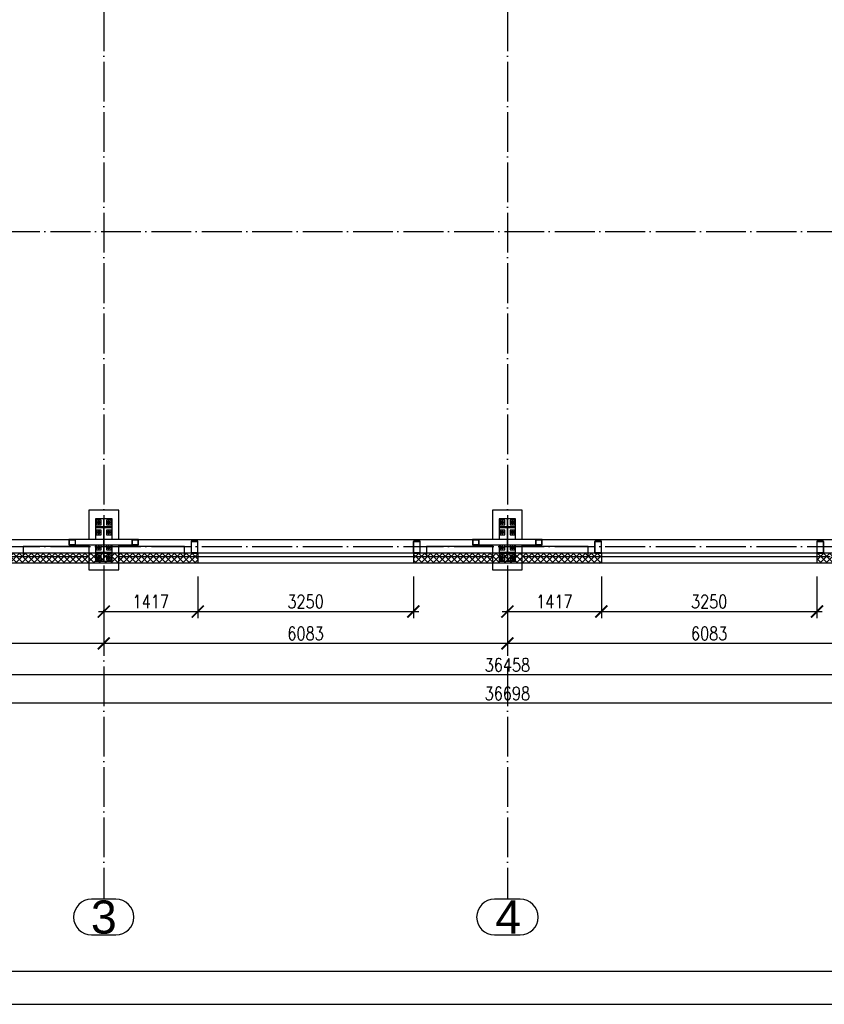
# Paper-space layout '_' of a CAD drawing. Header units: millimetres. Extents: x -85 to 607, y -65 to 286.
# Tile 3 of 10: x 154 to 275, y -11 to 138. Entities that reach past the tile are written whole.
import ezdxf

# ---------------------------------------------------------------- set-up
doc = ezdxf.new("R2010")
doc.units = ezdxf.units.MM
doc.linetypes.add('ACAD_ISO04W100', pattern=[30, 24, -3, 0, -3])
doc.layers.get('0').update_dxf_attribs({"linetype": 'CONTINUOUS'})
doc.layers.get('DEFPOINTS').update_dxf_attribs({"linetype": 'CONTINUOUS'})
doc.layers.add('0-AS', color=7, linetype='CONTINUOUS')
doc.layers.add('FRAME', color=5, linetype='CONTINUOUS')
doc.styles.add('Arial', font='arial.ttf')
doc.styles.add('DIM', font='romans.shx', dxfattribs={"width": 0.8})
doc.dimstyles.new('DIM_100', dxfattribs={"dimtxt": 2, "dimasz": 1.8, "dimexe": 1, "dimexo": 2, "dimgap": 0.5, "dimtad": 1, "dimdec": 0, "dimlfac": 100, "dimzin": 12, "dimdsep": 46, "dimtxsty": 'DIM', "dimblk1": 'ARCHTICK', "dimblk2": 'ARCHTICK', "dimsah": 1, "dimcen": 1, "dimdle": 0.8, "dimclrd": 4, "dimclre": 4, "dimclrt": 3, "dimadec": 1, "dimazin": 0, "dimtfac": 1, "dimtdec": 0, "dimtmove": 0, "dimatfit": 3, "dimldrblk": 'ARCHTICK', "dimfxl": 0, "dimtolj": 1, "dimtzin": 0, "dimarcsym": 0})

# ---------------------------------------------------------------- blocks, each defined once
blk = doc.blocks.new('*U82')
at = {"layer": 'FRAME'}
for p, q in [((-1144.36, -1.49), (-524.36, -1.49)), ((-1169.36, -6.49), (-519.36, -6.49))]:
    blk.add_line(p, q, dxfattribs=at)
blk = doc.blocks.new('_ArchTick')
at = {"color": 0, "linetype": 'ByBlock', "const_width": 0.15}
blk.add_lwpolyline([(-0.5, -0.5), (0.5, 0.5)], dxfattribs=at)
blk = doc.blocks.new('*D99')
at = {"color": 4, "lineweight": -2}
for p, q in [((180.38, 54.01), (180.38, 47.71)), ((166.22, 51.45), (166.22, 47.71)), ((165.42, 48.71), (181.18, 48.71))]:
    blk.add_line(p, q, dxfattribs=at)
at = {"layer": 'DEFPOINTS', "color": 0}
for p in [(180.38, 56.01), (166.22, 53.45), (180.38, 48.71)]:
    blk.add_point(p, dxfattribs=at)
at = {"color": 4, "lineweight": -2, "xscale": 1.8, "yscale": 1.8, "zscale": 1.8, "rotation": 180}
blk.add_blockref('_ArchTick', (166.22, 48.71), dxfattribs=at)
at = {"color": 4, "lineweight": -2, "xscale": 1.8, "yscale": 1.8, "zscale": 1.8}
blk.add_blockref('_ArchTick', (180.38, 48.71), dxfattribs=at)
at = {"color": 3, "insert": (173.3, 50.21), "char_height": 2, "attachment_point": 5, "style": 'DIM'}
blk.add_mtext('\\A1;1417', dxfattribs=at)
blk = doc.blocks.new('*D100')
at = {"color": 4, "lineweight": -2}
for p, q in [((180.38, 54.01), (180.38, 47.71)), ((212.88, 54.01), (212.88, 47.71)), ((179.58, 48.71), (213.68, 48.71))]:
    blk.add_line(p, q, dxfattribs=at)
at = {"layer": 'DEFPOINTS', "color": 0}
for p in [(180.38, 56.01), (212.88, 56.01), (212.88, 48.71)]:
    blk.add_point(p, dxfattribs=at)
at = {"color": 4, "lineweight": -2, "xscale": 1.8, "yscale": 1.8, "zscale": 1.8, "rotation": 180}
blk.add_blockref('_ArchTick', (180.38, 48.71), dxfattribs=at)
at = {"color": 4, "lineweight": -2, "xscale": 1.8, "yscale": 1.8, "zscale": 1.8}
blk.add_blockref('_ArchTick', (212.88, 48.71), dxfattribs=at)
at = {"color": 3, "insert": (196.63, 50.21), "char_height": 2, "attachment_point": 5, "style": 'DIM'}
blk.add_mtext('\\A1;3250', dxfattribs=at)
blk = doc.blocks.new('*D101')
at = {"color": 4, "lineweight": -2}
for p, q in [((241.21, 54.01), (241.21, 47.71)), ((227.05, 51.62), (227.05, 47.71)), ((226.25, 48.71), (242.01, 48.71))]:
    blk.add_line(p, q, dxfattribs=at)
at = {"layer": 'DEFPOINTS', "color": 0}
for p in [(241.21, 56.01), (227.05, 53.62), (241.21, 48.71)]:
    blk.add_point(p, dxfattribs=at)
at = {"color": 4, "lineweight": -2, "xscale": 1.8, "yscale": 1.8, "zscale": 1.8, "rotation": 180}
blk.add_blockref('_ArchTick', (227.05, 48.71), dxfattribs=at)
at = {"color": 4, "lineweight": -2, "xscale": 1.8, "yscale": 1.8, "zscale": 1.8}
blk.add_blockref('_ArchTick', (241.21, 48.71), dxfattribs=at)
at = {"color": 3, "insert": (234.13, 50.21), "char_height": 2, "attachment_point": 5, "style": 'DIM'}
blk.add_mtext('\\A1;1417', dxfattribs=at)
blk = doc.blocks.new('*D102')
at = {"color": 4, "lineweight": -2}
for p, q in [((241.21, 54.01), (241.21, 47.71)), ((273.71, 54.01), (273.71, 47.71)), ((240.41, 48.71), (274.51, 48.71))]:
    blk.add_line(p, q, dxfattribs=at)
at = {"layer": 'DEFPOINTS', "color": 0}
for p in [(241.21, 56.01), (273.71, 56.01), (273.71, 48.71)]:
    blk.add_point(p, dxfattribs=at)
at = {"color": 4, "lineweight": -2, "xscale": 1.8, "yscale": 1.8, "zscale": 1.8, "rotation": 180}
blk.add_blockref('_ArchTick', (241.21, 48.71), dxfattribs=at)
at = {"color": 4, "lineweight": -2, "xscale": 1.8, "yscale": 1.8, "zscale": 1.8}
blk.add_blockref('_ArchTick', (273.71, 48.71), dxfattribs=at)
at = {"color": 3, "insert": (257.46, 50.21), "char_height": 2, "attachment_point": 5, "style": 'DIM'}
blk.add_mtext('\\A1;3250', dxfattribs=at)
blk = doc.blocks.new('*D109')
at = {"color": 4, "lineweight": -2}
for p, q in [((227.05, 51.55), (227.05, 42.9)), ((287.88, 51.55), (287.88, 42.9)), ((288.68, 43.9), (226.25, 43.9))]:
    blk.add_line(p, q, dxfattribs=at)
at = {"layer": 'DEFPOINTS', "color": 0}
for p in [(227.05, 53.55), (287.88, 53.55), (227.05, 43.9)]:
    blk.add_point(p, dxfattribs=at)
at = {"color": 4, "lineweight": -2, "xscale": 1.8, "yscale": 1.8, "zscale": 1.8, "rotation": 180}
blk.add_blockref('_ArchTick', (227.05, 43.9), dxfattribs=at)
at = {"color": 4, "lineweight": -2, "xscale": 1.8, "yscale": 1.8, "zscale": 1.8}
blk.add_blockref('_ArchTick', (287.88, 43.9), dxfattribs=at)
at = {"color": 3, "insert": (257.46, 45.4), "char_height": 2, "attachment_point": 5, "style": 'DIM'}
blk.add_mtext('\\A1;6083', dxfattribs=at)
blk = doc.blocks.new('*D110')
at = {"color": 4, "lineweight": -2}
for p, q in [((166.22, 51.45), (166.22, 42.9)), ((227.05, 51.55), (227.05, 42.9)), ((227.85, 43.9), (165.42, 43.9))]:
    blk.add_line(p, q, dxfattribs=at)
at = {"layer": 'DEFPOINTS', "color": 0}
for p in [(227.05, 53.55), (166.22, 53.45), (166.22, 43.9)]:
    blk.add_point(p, dxfattribs=at)
at = {"color": 4, "lineweight": -2, "xscale": 1.8, "yscale": 1.8, "zscale": 1.8, "rotation": 180}
blk.add_blockref('_ArchTick', (166.22, 43.9), dxfattribs=at)
at = {"color": 4, "lineweight": -2, "xscale": 1.8, "yscale": 1.8, "zscale": 1.8}
blk.add_blockref('_ArchTick', (227.05, 43.9), dxfattribs=at)
at = {"color": 3, "insert": (196.63, 45.4), "char_height": 2, "attachment_point": 5, "style": 'DIM'}
blk.add_mtext('\\A1;6083', dxfattribs=at)
blk = doc.blocks.new('*D111')
at = {"color": 4, "lineweight": -2}
for p, q in [((105.39, 51.27), (105.39, 42.9)), ((166.22, 51.45), (166.22, 42.9)), ((167.02, 43.9), (104.59, 43.9))]:
    blk.add_line(p, q, dxfattribs=at)
at = {"layer": 'DEFPOINTS', "color": 0}
for p in [(105.39, 53.27), (166.22, 53.45), (105.39, 43.9)]:
    blk.add_point(p, dxfattribs=at)
at = {"color": 4, "lineweight": -2, "xscale": 1.8, "yscale": 1.8, "zscale": 1.8, "rotation": 180}
blk.add_blockref('_ArchTick', (105.39, 43.9), dxfattribs=at)
at = {"color": 4, "lineweight": -2, "xscale": 1.8, "yscale": 1.8, "zscale": 1.8}
blk.add_blockref('_ArchTick', (166.22, 43.9), dxfattribs=at)
at = {"color": 3, "insert": (135.8, 45.4), "char_height": 2, "attachment_point": 5, "style": 'DIM'}
blk.add_mtext('\\A1;6083', dxfattribs=at)
blk = doc.blocks.new('*D115')
at = {"color": 4, "lineweight": -2}
for p, q in [((43.56, 55.51), (43.56, 33.87)), ((410.54, 55.51), (410.54, 33.87)), ((411.34, 34.87), (42.76, 34.87))]:
    blk.add_line(p, q, dxfattribs=at)
at = {"layer": 'DEFPOINTS', "color": 0}
for p in [(43.56, 57.51), (410.54, 57.51), (43.56, 34.87)]:
    blk.add_point(p, dxfattribs=at)
at = {"color": 4, "lineweight": -2, "xscale": 1.8, "yscale": 1.8, "zscale": 1.8, "rotation": 180}
blk.add_blockref('_ArchTick', (43.56, 34.87), dxfattribs=at)
at = {"color": 4, "lineweight": -2, "xscale": 1.8, "yscale": 1.8, "zscale": 1.8}
blk.add_blockref('_ArchTick', (410.54, 34.87), dxfattribs=at)
at = {"color": 3, "insert": (227.05, 36.37), "char_height": 2, "attachment_point": 5, "style": 'DIM'}
blk.add_mtext('\\A1;36698', dxfattribs=at)
blk = doc.blocks.new('*D123')
at = {"color": 4, "lineweight": -2}
for p, q in [((409.34, 55.26), (409.34, 38.15)), ((44.76, 51.27), (44.76, 38.15)), ((410.14, 39.15), (43.96, 39.15))]:
    blk.add_line(p, q, dxfattribs=at)
at = {"layer": 'DEFPOINTS', "color": 0}
for p in [(409.34, 57.26), (44.76, 53.27), (44.76, 39.15)]:
    blk.add_point(p, dxfattribs=at)
at = {"color": 4, "lineweight": -2, "xscale": 1.8, "yscale": 1.8, "zscale": 1.8, "rotation": 180}
blk.add_blockref('_ArchTick', (44.76, 39.15), dxfattribs=at)
at = {"color": 4, "lineweight": -2, "xscale": 1.8, "yscale": 1.8, "zscale": 1.8}
blk.add_blockref('_ArchTick', (409.34, 39.15), dxfattribs=at)
at = {"color": 3, "insert": (227.05, 40.65), "char_height": 2, "attachment_point": 5, "style": 'DIM'}
blk.add_mtext('\\A1;36458', dxfattribs=at)

psp = doc.layouts.new('_')

# ---------------------------------------------------------------- hatches: boundary and pattern name
h = psp.add_hatch()
h.set_pattern_fill('ANSI37', color=4, scale=0.2)
h.set_pattern_definition([(45, (733.6242, 0), (-0.4490128, 0.4490128), []), (135, (733.6242, 0), (-0.4490128, -0.4490128), [])])
h.paths.add_polyline_path([(87.167, 56.005), (87.167, 57.505), (43.557, 57.505), (42.057, 56.005)])
h.paths.add_polyline_path([(119.552, 56.005), (119.552, 57.505), (100.767, 57.505), (100.767, 56.005)])
h.paths.add_polyline_path([(395.372, 57.505), (395.372, 56.005), (412.037, 56.005), (410.537, 57.505)])
h.paths.add_polyline_path([(334.542, 57.505), (334.542, 56.005), (362.872, 56.005), (362.872, 57.505)])
h.paths.add_polyline_path([(273.712, 57.505), (273.712, 56.005), (302.042, 56.005), (302.042, 57.505)])
h.paths.add_polyline_path([(180.382, 56.005), (180.382, 57.505), (152.052, 57.505), (152.052, 56.005)])
h.paths.add_polyline_path([(212.882, 57.505), (212.882, 56.005), (241.212, 56.005), (241.212, 57.505)])

# ---------------------------------------------------------------- linework, layer by layer
at = {"color": 4}
for p, q in [((410.537, 57.505), (43.557, 57.505, 5)), ((180.382, 57.505), (180.382, 56.005)), ((212.882, 57.505), (212.882, 56.005)), ((241.212, 57.505), (241.212, 56.005)), ((273.712, 57.505), (273.712, 56.005)), ((412.037, 56.005), (42.057, 56.005, 5))]:
    psp.add_line(p, q, dxfattribs=at)
at = {"layer": '0-AS', "color": 1, "linetype": 'ACAD_ISO04W100', "ltscale": 0.25}
for p, q in [((166.217, 253.243), (166.217, 5.332)), ((227.047, 253.243), (227.047, 5.332)), ((-1.392, 106.005), (467.821, 106.005)), ((-1.392, 58.505), (467.821, 58.505))]:
    psp.add_line(p, q, dxfattribs=at)
at = {"layer": '0-AS', "color": 3, "linetype": 'Continuous', "ltscale": 0.25}
for p, q in [((168.467, 64.005), (163.967, 64.005)), ((163.967, 64.005), (163.967, 59.555)), ((168.467, 59.555), (168.467, 64.005)), ((229.297, 64.005), (224.797, 64.005)), ((224.797, 64.005), (224.797, 59.555)), ((229.297, 59.555), (229.297, 64.005)), ((160.976, 59.505), (110.627, 59.505)), ((221.806, 59.505), (171.457, 59.505)), ((282.636, 59.505), (232.287, 59.505)), ((163.967, 58.505), (154.052, 58.505)), ((154.052, 58.505), (154.052, 57.005)), ((163.967, 58.755), (163.967, 58.505)), ((163.967, 58.505), (163.967, 57.005)), ((168.467, 58.505), (168.467, 58.755)), ((178.382, 58.505), (168.467, 58.505)), ((168.467, 57.005), (168.467, 58.505)), ((178.382, 57.005), (178.382, 58.505)), ((224.797, 58.505), (214.882, 58.505)), ((214.882, 58.505), (214.882, 57.005)), ((224.797, 58.755), (224.797, 58.505)), ((224.797, 58.505), (224.797, 57.005)), ((229.297, 58.505), (229.297, 58.755)), ((239.212, 58.505), (229.297, 58.505)), ((229.297, 57.005), (229.297, 58.505)), ((239.212, 57.005), (239.212, 58.505)), ((117.552, 57.005), (154.052, 57.005)), ((154.052, 57.005), (163.967, 57.005)), ((163.967, 57.005), (163.967, 55.005)), ((168.467, 57.005), (178.382, 57.005)), ((168.467, 55.005), (168.467, 57.005)), ((178.382, 57.005), (214.882, 57.005)), ((214.882, 57.005), (224.797, 57.005)), ((224.797, 57.005), (224.797, 55.005)), ((229.297, 57.005), (239.212, 57.005)), ((229.297, 55.005), (229.297, 57.005)), ((239.212, 57.005), (275.712, 57.005)), ((163.967, 55.005), (168.467, 55.005)), ((224.797, 55.005), (229.297, 55.005))]:
    psp.add_line(p, q, dxfattribs=at)
at = {"layer": '0-AS', "color": 30, "linetype": 'Continuous', "ltscale": 0.25}
for p, q in [((166.167, 62.705), (164.967, 62.705)), ((164.967, 62.705), (164.967, 61.505)), ((165.817, 62.505), (165.117, 62.505)), ((165.117, 62.505), (165.117, 61.805)), ((165.817, 61.805), (165.817, 62.505)), ((166.267, 62.705), (166.167, 62.705)), ((166.167, 62.705), (166.167, 61.905)), ((167.467, 62.705), (166.267, 62.705)), ((166.267, 61.905), (166.267, 62.705)), ((167.317, 62.505), (166.617, 62.505)), ((166.617, 62.505), (166.617, 61.805)), ((167.317, 61.805), (167.317, 62.505)), ((167.467, 61.505), (167.467, 62.705)), ((226.997, 62.705), (225.797, 62.705)), ((225.797, 62.705), (225.797, 61.505)), ((226.647, 62.505), (225.947, 62.505)), ((225.947, 62.505), (225.947, 61.805)), ((226.647, 61.805), (226.647, 62.505)), ((227.097, 62.705), (226.997, 62.705)), ((226.997, 62.705), (226.997, 61.905)), ((228.297, 62.705), (227.097, 62.705)), ((227.097, 61.905), (227.097, 62.705)), ((228.147, 62.505), (227.447, 62.505)), ((227.447, 62.505), (227.447, 61.805)), ((228.147, 61.805), (228.147, 62.505)), ((228.297, 61.505), (228.297, 62.705)), ((167.467, 61.505), (164.967, 61.505)), ((164.967, 61.505), (164.967, 61.385)), ((164.967, 61.385), (167.467, 61.385)), ((164.967, 61.385), (164.967, 59.555)), ((165.117, 61.805), (165.817, 61.805)), ((165.817, 61.005), (165.117, 61.005)), ((165.117, 61.005), (165.117, 60.305)), ((165.817, 60.305), (165.817, 61.005)), ((166.267, 61.905), (166.167, 61.905)), ((166.167, 61.905), (166.167, 61.505)), ((166.177, 61.385), (166.257, 61.385)), ((166.177, 61.385), (166.177, 57.625)), ((166.257, 57.625), (166.257, 61.385)), ((166.267, 61.505), (166.267, 61.905)), ((166.617, 61.805), (167.317, 61.805)), ((167.317, 61.005), (166.617, 61.005)), ((166.617, 61.005), (166.617, 60.305)), ((167.317, 60.305), (167.317, 61.005)), ((167.467, 61.385), (167.467, 61.505)), ((167.467, 59.555), (167.467, 61.385)), ((228.297, 61.505), (225.797, 61.505)), ((225.797, 61.505), (225.797, 61.385)), ((225.797, 61.385), (228.297, 61.385)), ((225.797, 61.385), (225.797, 59.555)), ((225.947, 61.805), (226.647, 61.805)), ((226.647, 61.005), (225.947, 61.005)), ((225.947, 61.005), (225.947, 60.305)), ((226.647, 60.305), (226.647, 61.005)), ((227.097, 61.905), (226.997, 61.905)), ((226.997, 61.905), (226.997, 61.505)), ((227.007, 61.385), (227.087, 61.385)), ((227.007, 61.385), (227.007, 57.625)), ((227.087, 57.625), (227.087, 61.385)), ((227.097, 61.505), (227.097, 61.905)), ((227.447, 61.805), (228.147, 61.805)), ((228.147, 61.005), (227.447, 61.005)), ((227.447, 61.005), (227.447, 60.305)), ((228.147, 60.305), (228.147, 61.005)), ((228.297, 61.385), (228.297, 61.505)), ((228.297, 59.555), (228.297, 61.385)), ((165.117, 60.305), (165.817, 60.305)), ((166.617, 60.305), (167.317, 60.305)), ((225.947, 60.305), (226.647, 60.305)), ((227.447, 60.305), (228.147, 60.305)), ((164.967, 58.755), (164.967, 57.625)), ((165.817, 58.705), (165.117, 58.705)), ((165.117, 58.705), (165.117, 58.005)), ((165.117, 58.005), (165.817, 58.005)), ((165.817, 58.005), (165.817, 58.705)), ((167.317, 58.705), (166.617, 58.705)), ((166.617, 58.705), (166.617, 58.005)), ((166.617, 58.005), (167.317, 58.005)), ((167.317, 58.005), (167.317, 58.705)), ((167.467, 57.625), (167.467, 58.755)), ((225.797, 58.755), (225.797, 57.625)), ((226.647, 58.705), (225.947, 58.705)), ((225.947, 58.705), (225.947, 58.005)), ((225.947, 58.005), (226.647, 58.005)), ((226.647, 58.005), (226.647, 58.705)), ((228.147, 58.705), (227.447, 58.705)), ((227.447, 58.705), (227.447, 58.005)), ((227.447, 58.005), (228.147, 58.005)), ((228.147, 58.005), (228.147, 58.705)), ((228.297, 57.625), (228.297, 58.755)), ((167.467, 57.625), (164.967, 57.625)), ((164.967, 57.625), (164.967, 57.505)), ((164.967, 57.505), (167.467, 57.505)), ((164.967, 57.505), (164.967, 56.305)), ((165.817, 57.205), (165.117, 57.205)), ((165.117, 57.205), (165.117, 56.505)), ((165.117, 56.505), (165.817, 56.505)), ((165.817, 56.505), (165.817, 57.205)), ((166.167, 57.505), (166.167, 57.105)), ((166.167, 57.105), (166.267, 57.105)), ((166.167, 57.105), (166.167, 56.305)), ((166.257, 57.625), (166.177, 57.625)), ((166.267, 57.105), (166.267, 57.505)), ((166.267, 56.305), (166.267, 57.105)), ((167.317, 57.205), (166.617, 57.205)), ((166.617, 57.205), (166.617, 56.505)), ((166.617, 56.505), (167.317, 56.505)), ((167.317, 56.505), (167.317, 57.205)), ((167.467, 57.505), (167.467, 57.625)), ((167.467, 56.305), (167.467, 57.505)), ((228.297, 57.625), (225.797, 57.625)), ((225.797, 57.625), (225.797, 57.505)), ((225.797, 57.505), (228.297, 57.505)), ((225.797, 57.505), (225.797, 56.305)), ((226.647, 57.205), (225.947, 57.205)), ((225.947, 57.205), (225.947, 56.505)), ((225.947, 56.505), (226.647, 56.505)), ((226.647, 56.505), (226.647, 57.205)), ((226.997, 57.505), (226.997, 57.105)), ((226.997, 57.105), (227.097, 57.105)), ((226.997, 57.105), (226.997, 56.305)), ((227.087, 57.625), (227.007, 57.625)), ((227.097, 57.105), (227.097, 57.505)), ((227.097, 56.305), (227.097, 57.105)), ((228.147, 57.205), (227.447, 57.205)), ((227.447, 57.205), (227.447, 56.505)), ((227.447, 56.505), (228.147, 56.505)), ((228.147, 56.505), (228.147, 57.205)), ((228.297, 57.505), (228.297, 57.625)), ((228.297, 56.305), (228.297, 57.505)), ((164.967, 56.305), (166.167, 56.305)), ((166.167, 56.305), (166.267, 56.305)), ((166.267, 56.305), (167.467, 56.305)), ((225.797, 56.305), (226.997, 56.305)), ((226.997, 56.305), (227.097, 56.305)), ((227.097, 56.305), (228.297, 56.305))]:
    psp.add_line(p, q, dxfattribs=at)
at = {"layer": '0-AS', "color": 7, "linetype": 'Continuous', "ltscale": 0.25}
for p, q in [((165.306, 62.248), (165.282, 62.155)), ((165.282, 62.155), (165.306, 62.063)), ((165.384, 62.298), (165.302, 62.155)), ((165.302, 62.155), (165.384, 62.013)), ((165.374, 62.316), (165.306, 62.248)), ((165.306, 62.063), (165.374, 61.995)), ((165.367, 62.155), (165.38, 62.205)), ((165.38, 62.105), (165.367, 62.155)), ((165.467, 62.34), (165.374, 62.316)), ((165.374, 61.995), (165.467, 61.97)), ((165.38, 62.205), (165.417, 62.242)), ((165.417, 62.069), (165.38, 62.105)), ((165.549, 62.298), (165.384, 62.298)), ((165.384, 62.013), (165.549, 62.013)), ((165.417, 62.242), (165.467, 62.255)), ((165.467, 62.055), (165.417, 62.069)), ((165.559, 62.316), (165.467, 62.34)), ((165.467, 62.255), (165.517, 62.242)), ((165.517, 62.069), (165.467, 62.055)), ((165.467, 61.97), (165.559, 61.995)), ((165.517, 62.242), (165.553, 62.205)), ((165.553, 62.105), (165.517, 62.069)), ((165.631, 62.155), (165.549, 62.298)), ((165.549, 62.013), (165.631, 62.155)), ((165.553, 62.205), (165.567, 62.155)), ((165.567, 62.155), (165.553, 62.105)), ((165.627, 62.248), (165.559, 62.316)), ((165.559, 61.995), (165.627, 62.063)), ((165.652, 62.155), (165.627, 62.248)), ((165.627, 62.063), (165.652, 62.155)), ((166.806, 62.248), (166.782, 62.155)), ((166.782, 62.155), (166.806, 62.063)), ((166.884, 62.298), (166.802, 62.155)), ((166.802, 62.155), (166.884, 62.013)), ((166.874, 62.316), (166.806, 62.248)), ((166.806, 62.063), (166.874, 61.995)), ((166.867, 62.155), (166.88, 62.205)), ((166.88, 62.105), (166.867, 62.155)), ((166.967, 62.34), (166.874, 62.316)), ((166.874, 61.995), (166.967, 61.97)), ((166.88, 62.205), (166.917, 62.242)), ((166.917, 62.069), (166.88, 62.105)), ((167.049, 62.298), (166.884, 62.298)), ((166.884, 62.013), (167.049, 62.013)), ((166.917, 62.242), (166.967, 62.255)), ((166.967, 62.055), (166.917, 62.069)), ((167.059, 62.316), (166.967, 62.34)), ((166.967, 62.255), (167.017, 62.242)), ((167.017, 62.069), (166.967, 62.055)), ((166.967, 61.97), (167.059, 61.995)), ((167.017, 62.242), (167.053, 62.205)), ((167.053, 62.105), (167.017, 62.069)), ((167.131, 62.155), (167.049, 62.298)), ((167.049, 62.013), (167.131, 62.155)), ((167.053, 62.205), (167.067, 62.155)), ((167.067, 62.155), (167.053, 62.105)), ((167.127, 62.248), (167.059, 62.316)), ((167.059, 61.995), (167.127, 62.063)), ((167.152, 62.155), (167.127, 62.248)), ((167.127, 62.063), (167.152, 62.155)), ((226.136, 62.248), (226.112, 62.155)), ((226.112, 62.155), (226.136, 62.063)), ((226.214, 62.298), (226.132, 62.155)), ((226.132, 62.155), (226.214, 62.013)), ((226.204, 62.316), (226.136, 62.248)), ((226.136, 62.063), (226.204, 61.995)), ((226.197, 62.155), (226.21, 62.205)), ((226.21, 62.105), (226.197, 62.155)), ((226.297, 62.34), (226.204, 62.316)), ((226.204, 61.995), (226.297, 61.97)), ((226.21, 62.205), (226.247, 62.242)), ((226.247, 62.069), (226.21, 62.105)), ((226.379, 62.298), (226.214, 62.298)), ((226.214, 62.013), (226.379, 62.013)), ((226.247, 62.242), (226.297, 62.255)), ((226.297, 62.055), (226.247, 62.069)), ((226.389, 62.316), (226.297, 62.34)), ((226.297, 62.255), (226.347, 62.242)), ((226.347, 62.069), (226.297, 62.055)), ((226.297, 61.97), (226.389, 61.995)), ((226.347, 62.242), (226.383, 62.205)), ((226.383, 62.105), (226.347, 62.069)), ((226.461, 62.155), (226.379, 62.298)), ((226.379, 62.013), (226.461, 62.155)), ((226.383, 62.205), (226.397, 62.155)), ((226.397, 62.155), (226.383, 62.105)), ((226.457, 62.248), (226.389, 62.316)), ((226.389, 61.995), (226.457, 62.063)), ((226.482, 62.155), (226.457, 62.248)), ((226.457, 62.063), (226.482, 62.155)), ((227.636, 62.248), (227.612, 62.155)), ((227.612, 62.155), (227.636, 62.063)), ((227.714, 62.298), (227.632, 62.155)), ((227.632, 62.155), (227.714, 62.013)), ((227.704, 62.316), (227.636, 62.248)), ((227.636, 62.063), (227.704, 61.995)), ((227.697, 62.155), (227.71, 62.205)), ((227.71, 62.105), (227.697, 62.155)), ((227.797, 62.34), (227.704, 62.316)), ((227.704, 61.995), (227.797, 61.97)), ((227.71, 62.205), (227.747, 62.242)), ((227.747, 62.069), (227.71, 62.105)), ((227.879, 62.298), (227.714, 62.298)), ((227.714, 62.013), (227.879, 62.013)), ((227.747, 62.242), (227.797, 62.255)), ((227.797, 62.055), (227.747, 62.069)), ((227.889, 62.316), (227.797, 62.34)), ((227.797, 62.255), (227.847, 62.242)), ((227.847, 62.069), (227.797, 62.055)), ((227.797, 61.97), (227.889, 61.995)), ((227.847, 62.242), (227.883, 62.205)), ((227.883, 62.105), (227.847, 62.069)), ((227.961, 62.155), (227.879, 62.298)), ((227.879, 62.013), (227.961, 62.155)), ((227.883, 62.205), (227.897, 62.155)), ((227.897, 62.155), (227.883, 62.105)), ((227.957, 62.248), (227.889, 62.316)), ((227.889, 61.995), (227.957, 62.063)), ((227.982, 62.155), (227.957, 62.248)), ((227.957, 62.063), (227.982, 62.155)), ((165.306, 60.748), (165.282, 60.655)), ((165.282, 60.655), (165.306, 60.563)), ((165.384, 60.798), (165.302, 60.655)), ((165.302, 60.655), (165.384, 60.513)), ((165.374, 60.816), (165.306, 60.748)), ((165.306, 60.563), (165.374, 60.495)), ((165.367, 60.655), (165.38, 60.705)), ((165.38, 60.605), (165.367, 60.655)), ((165.467, 60.84), (165.374, 60.816)), ((165.374, 60.495), (165.467, 60.47)), ((165.38, 60.705), (165.417, 60.742)), ((165.417, 60.569), (165.38, 60.605)), ((165.549, 60.798), (165.384, 60.798)), ((165.384, 60.513), (165.549, 60.513)), ((165.417, 60.742), (165.467, 60.755)), ((165.467, 60.555), (165.417, 60.569)), ((165.559, 60.816), (165.467, 60.84)), ((165.467, 60.755), (165.517, 60.742)), ((165.517, 60.569), (165.467, 60.555)), ((165.467, 60.47), (165.559, 60.495)), ((165.517, 60.742), (165.553, 60.705)), ((165.553, 60.605), (165.517, 60.569)), ((165.631, 60.655), (165.549, 60.798)), ((165.549, 60.513), (165.631, 60.655)), ((165.553, 60.705), (165.567, 60.655)), ((165.567, 60.655), (165.553, 60.605)), ((165.627, 60.748), (165.559, 60.816)), ((165.559, 60.495), (165.627, 60.563)), ((165.652, 60.655), (165.627, 60.748)), ((165.627, 60.563), (165.652, 60.655)), ((166.806, 60.748), (166.782, 60.655)), ((166.782, 60.655), (166.806, 60.563)), ((166.884, 60.798), (166.802, 60.655)), ((166.802, 60.655), (166.884, 60.513)), ((166.874, 60.816), (166.806, 60.748)), ((166.806, 60.563), (166.874, 60.495)), ((166.867, 60.655), (166.88, 60.705)), ((166.88, 60.605), (166.867, 60.655)), ((166.967, 60.84), (166.874, 60.816)), ((166.874, 60.495), (166.967, 60.47)), ((166.88, 60.705), (166.917, 60.742)), ((166.917, 60.569), (166.88, 60.605)), ((167.049, 60.798), (166.884, 60.798)), ((166.884, 60.513), (167.049, 60.513)), ((166.917, 60.742), (166.967, 60.755)), ((166.967, 60.555), (166.917, 60.569)), ((167.059, 60.816), (166.967, 60.84)), ((166.967, 60.755), (167.017, 60.742)), ((167.017, 60.569), (166.967, 60.555)), ((166.967, 60.47), (167.059, 60.495)), ((167.017, 60.742), (167.053, 60.705)), ((167.053, 60.605), (167.017, 60.569)), ((167.131, 60.655), (167.049, 60.798)), ((167.049, 60.513), (167.131, 60.655)), ((167.053, 60.705), (167.067, 60.655)), ((167.067, 60.655), (167.053, 60.605)), ((167.127, 60.748), (167.059, 60.816)), ((167.059, 60.495), (167.127, 60.563)), ((167.152, 60.655), (167.127, 60.748)), ((167.127, 60.563), (167.152, 60.655)), ((226.136, 60.748), (226.112, 60.655)), ((226.112, 60.655), (226.136, 60.563)), ((226.214, 60.798), (226.132, 60.655)), ((226.132, 60.655), (226.214, 60.513)), ((226.204, 60.816), (226.136, 60.748)), ((226.136, 60.563), (226.204, 60.495)), ((226.197, 60.655), (226.21, 60.705)), ((226.21, 60.605), (226.197, 60.655)), ((226.297, 60.84), (226.204, 60.816)), ((226.204, 60.495), (226.297, 60.47)), ((226.21, 60.705), (226.247, 60.742)), ((226.247, 60.569), (226.21, 60.605)), ((226.379, 60.798), (226.214, 60.798)), ((226.214, 60.513), (226.379, 60.513)), ((226.247, 60.742), (226.297, 60.755)), ((226.297, 60.555), (226.247, 60.569)), ((226.389, 60.816), (226.297, 60.84)), ((226.297, 60.755), (226.347, 60.742)), ((226.347, 60.569), (226.297, 60.555)), ((226.297, 60.47), (226.389, 60.495)), ((226.347, 60.742), (226.383, 60.705)), ((226.383, 60.605), (226.347, 60.569)), ((226.461, 60.655), (226.379, 60.798)), ((226.379, 60.513), (226.461, 60.655)), ((226.383, 60.705), (226.397, 60.655)), ((226.397, 60.655), (226.383, 60.605)), ((226.457, 60.748), (226.389, 60.816)), ((226.389, 60.495), (226.457, 60.563)), ((226.482, 60.655), (226.457, 60.748)), ((226.457, 60.563), (226.482, 60.655)), ((227.636, 60.748), (227.612, 60.655)), ((227.612, 60.655), (227.636, 60.563)), ((227.714, 60.798), (227.632, 60.655)), ((227.632, 60.655), (227.714, 60.513)), ((227.704, 60.816), (227.636, 60.748)), ((227.636, 60.563), (227.704, 60.495)), ((227.697, 60.655), (227.71, 60.705)), ((227.71, 60.605), (227.697, 60.655)), ((227.797, 60.84), (227.704, 60.816)), ((227.704, 60.495), (227.797, 60.47)), ((227.71, 60.705), (227.747, 60.742)), ((227.747, 60.569), (227.71, 60.605)), ((227.879, 60.798), (227.714, 60.798)), ((227.714, 60.513), (227.879, 60.513)), ((227.747, 60.742), (227.797, 60.755)), ((227.797, 60.555), (227.747, 60.569)), ((227.889, 60.816), (227.797, 60.84)), ((227.797, 60.755), (227.847, 60.742)), ((227.847, 60.569), (227.797, 60.555)), ((227.797, 60.47), (227.889, 60.495)), ((227.847, 60.742), (227.883, 60.705)), ((227.883, 60.605), (227.847, 60.569)), ((227.961, 60.655), (227.879, 60.798)), ((227.879, 60.513), (227.961, 60.655)), ((227.883, 60.705), (227.897, 60.655)), ((227.897, 60.655), (227.883, 60.605)), ((227.957, 60.748), (227.889, 60.816)), ((227.889, 60.495), (227.957, 60.563)), ((227.982, 60.655), (227.957, 60.748)), ((227.957, 60.563), (227.982, 60.655)), ((165.306, 58.448), (165.282, 58.355)), ((165.282, 58.355), (165.306, 58.263)), ((165.384, 58.498), (165.302, 58.355)), ((165.302, 58.355), (165.384, 58.213)), ((165.374, 58.516), (165.306, 58.448)), ((165.306, 58.263), (165.374, 58.195)), ((165.367, 58.355), (165.38, 58.405)), ((165.38, 58.305), (165.367, 58.355)), ((165.467, 58.54), (165.374, 58.516)), ((165.374, 58.195), (165.467, 58.17)), ((165.38, 58.405), (165.417, 58.442)), ((165.417, 58.269), (165.38, 58.305)), ((165.549, 58.498), (165.384, 58.498)), ((165.384, 58.213), (165.549, 58.213)), ((165.417, 58.442), (165.467, 58.455)), ((165.467, 58.255), (165.417, 58.269)), ((165.559, 58.516), (165.467, 58.54)), ((165.467, 58.455), (165.517, 58.442)), ((165.517, 58.269), (165.467, 58.255)), ((165.467, 58.17), (165.559, 58.195)), ((165.517, 58.442), (165.553, 58.405)), ((165.553, 58.305), (165.517, 58.269)), ((165.631, 58.355), (165.549, 58.498)), ((165.549, 58.213), (165.631, 58.355)), ((165.553, 58.405), (165.567, 58.355)), ((165.567, 58.355), (165.553, 58.305)), ((165.627, 58.448), (165.559, 58.516)), ((165.559, 58.195), (165.627, 58.263)), ((165.652, 58.355), (165.627, 58.448)), ((165.627, 58.263), (165.652, 58.355)), ((166.806, 58.448), (166.782, 58.355)), ((166.782, 58.355), (166.806, 58.263)), ((166.884, 58.498), (166.802, 58.355)), ((166.802, 58.355), (166.884, 58.213)), ((166.874, 58.516), (166.806, 58.448)), ((166.806, 58.263), (166.874, 58.195)), ((166.867, 58.355), (166.88, 58.405)), ((166.88, 58.305), (166.867, 58.355)), ((166.967, 58.54), (166.874, 58.516)), ((166.874, 58.195), (166.967, 58.17)), ((166.88, 58.405), (166.917, 58.442)), ((166.917, 58.269), (166.88, 58.305)), ((167.049, 58.498), (166.884, 58.498)), ((166.884, 58.213), (167.049, 58.213)), ((166.917, 58.442), (166.967, 58.455)), ((166.967, 58.255), (166.917, 58.269)), ((167.059, 58.516), (166.967, 58.54)), ((166.967, 58.455), (167.017, 58.442)), ((167.017, 58.269), (166.967, 58.255)), ((166.967, 58.17), (167.059, 58.195)), ((167.017, 58.442), (167.053, 58.405)), ((167.053, 58.305), (167.017, 58.269)), ((167.131, 58.355), (167.049, 58.498)), ((167.049, 58.213), (167.131, 58.355)), ((167.053, 58.405), (167.067, 58.355)), ((167.067, 58.355), (167.053, 58.305)), ((167.127, 58.448), (167.059, 58.516)), ((167.059, 58.195), (167.127, 58.263)), ((167.152, 58.355), (167.127, 58.448)), ((167.127, 58.263), (167.152, 58.355)), ((226.136, 58.448), (226.112, 58.355)), ((226.112, 58.355), (226.136, 58.263)), ((226.214, 58.498), (226.132, 58.355)), ((226.132, 58.355), (226.214, 58.213)), ((226.204, 58.516), (226.136, 58.448)), ((226.136, 58.263), (226.204, 58.195)), ((226.197, 58.355), (226.21, 58.405)), ((226.21, 58.305), (226.197, 58.355)), ((226.297, 58.54), (226.204, 58.516)), ((226.204, 58.195), (226.297, 58.17)), ((226.21, 58.405), (226.247, 58.442)), ((226.247, 58.269), (226.21, 58.305)), ((226.379, 58.498), (226.214, 58.498)), ((226.214, 58.213), (226.379, 58.213)), ((226.247, 58.442), (226.297, 58.455)), ((226.297, 58.255), (226.247, 58.269)), ((226.389, 58.516), (226.297, 58.54)), ((226.297, 58.455), (226.347, 58.442)), ((226.347, 58.269), (226.297, 58.255)), ((226.297, 58.17), (226.389, 58.195)), ((226.347, 58.442), (226.383, 58.405)), ((226.383, 58.305), (226.347, 58.269)), ((226.461, 58.355), (226.379, 58.498)), ((226.379, 58.213), (226.461, 58.355)), ((226.383, 58.405), (226.397, 58.355)), ((226.397, 58.355), (226.383, 58.305)), ((226.457, 58.448), (226.389, 58.516)), ((226.389, 58.195), (226.457, 58.263)), ((226.482, 58.355), (226.457, 58.448)), ((226.457, 58.263), (226.482, 58.355)), ((227.636, 58.448), (227.612, 58.355)), ((227.612, 58.355), (227.636, 58.263)), ((227.714, 58.498), (227.632, 58.355)), ((227.632, 58.355), (227.714, 58.213)), ((227.704, 58.516), (227.636, 58.448)), ((227.636, 58.263), (227.704, 58.195)), ((227.697, 58.355), (227.71, 58.405)), ((227.71, 58.305), (227.697, 58.355)), ((227.797, 58.54), (227.704, 58.516)), ((227.704, 58.195), (227.797, 58.17)), ((227.71, 58.405), (227.747, 58.442)), ((227.747, 58.269), (227.71, 58.305)), ((227.879, 58.498), (227.714, 58.498)), ((227.714, 58.213), (227.879, 58.213)), ((227.747, 58.442), (227.797, 58.455)), ((227.797, 58.255), (227.747, 58.269)), ((227.889, 58.516), (227.797, 58.54)), ((227.797, 58.455), (227.847, 58.442)), ((227.847, 58.269), (227.797, 58.255)), ((227.797, 58.17), (227.889, 58.195)), ((227.847, 58.442), (227.883, 58.405)), ((227.883, 58.305), (227.847, 58.269)), ((227.961, 58.355), (227.879, 58.498)), ((227.879, 58.213), (227.961, 58.355)), ((227.883, 58.405), (227.897, 58.355)), ((227.897, 58.355), (227.883, 58.305)), ((227.957, 58.448), (227.889, 58.516)), ((227.889, 58.195), (227.957, 58.263)), ((227.982, 58.355), (227.957, 58.448)), ((227.957, 58.263), (227.982, 58.355)), ((165.306, 56.948), (165.282, 56.855)), ((165.282, 56.855), (165.306, 56.763)), ((165.384, 56.998), (165.302, 56.855)), ((165.302, 56.855), (165.384, 56.713)), ((165.374, 57.016), (165.306, 56.948)), ((165.306, 56.763), (165.374, 56.695)), ((165.367, 56.855), (165.38, 56.905)), ((165.38, 56.805), (165.367, 56.855)), ((165.467, 57.04), (165.374, 57.016)), ((165.374, 56.695), (165.467, 56.67)), ((165.38, 56.905), (165.417, 56.942)), ((165.417, 56.769), (165.38, 56.805)), ((165.549, 56.998), (165.384, 56.998)), ((165.384, 56.713), (165.549, 56.713)), ((165.417, 56.942), (165.467, 56.955)), ((165.467, 56.755), (165.417, 56.769)), ((165.559, 57.016), (165.467, 57.04)), ((165.467, 56.955), (165.517, 56.942)), ((165.517, 56.769), (165.467, 56.755)), ((165.467, 56.67), (165.559, 56.695)), ((165.517, 56.942), (165.553, 56.905)), ((165.553, 56.805), (165.517, 56.769)), ((165.631, 56.855), (165.549, 56.998)), ((165.549, 56.713), (165.631, 56.855)), ((165.553, 56.905), (165.567, 56.855)), ((165.567, 56.855), (165.553, 56.805)), ((165.627, 56.948), (165.559, 57.016)), ((165.559, 56.695), (165.627, 56.763)), ((165.652, 56.855), (165.627, 56.948)), ((165.627, 56.763), (165.652, 56.855)), ((166.806, 56.948), (166.782, 56.855)), ((166.782, 56.855), (166.806, 56.763)), ((166.884, 56.998), (166.802, 56.855)), ((166.802, 56.855), (166.884, 56.713)), ((166.874, 57.016), (166.806, 56.948)), ((166.806, 56.763), (166.874, 56.695)), ((166.867, 56.855), (166.88, 56.905)), ((166.88, 56.805), (166.867, 56.855)), ((166.967, 57.04), (166.874, 57.016)), ((166.874, 56.695), (166.967, 56.67)), ((166.88, 56.905), (166.917, 56.942)), ((166.917, 56.769), (166.88, 56.805)), ((167.049, 56.998), (166.884, 56.998)), ((166.884, 56.713), (167.049, 56.713)), ((166.917, 56.942), (166.967, 56.955)), ((166.967, 56.755), (166.917, 56.769)), ((167.059, 57.016), (166.967, 57.04)), ((166.967, 56.955), (167.017, 56.942)), ((167.017, 56.769), (166.967, 56.755)), ((166.967, 56.67), (167.059, 56.695)), ((167.017, 56.942), (167.053, 56.905)), ((167.053, 56.805), (167.017, 56.769)), ((167.131, 56.855), (167.049, 56.998)), ((167.049, 56.713), (167.131, 56.855)), ((167.053, 56.905), (167.067, 56.855)), ((167.067, 56.855), (167.053, 56.805)), ((167.127, 56.948), (167.059, 57.016)), ((167.059, 56.695), (167.127, 56.763)), ((167.152, 56.855), (167.127, 56.948)), ((167.127, 56.763), (167.152, 56.855)), ((226.136, 56.948), (226.112, 56.855)), ((226.112, 56.855), (226.136, 56.763)), ((226.214, 56.998), (226.132, 56.855)), ((226.132, 56.855), (226.214, 56.713)), ((226.204, 57.016), (226.136, 56.948)), ((226.136, 56.763), (226.204, 56.695)), ((226.197, 56.855), (226.21, 56.905)), ((226.21, 56.805), (226.197, 56.855)), ((226.297, 57.04), (226.204, 57.016)), ((226.204, 56.695), (226.297, 56.67)), ((226.21, 56.905), (226.247, 56.942)), ((226.247, 56.769), (226.21, 56.805)), ((226.379, 56.998), (226.214, 56.998)), ((226.214, 56.713), (226.379, 56.713)), ((226.247, 56.942), (226.297, 56.955)), ((226.297, 56.755), (226.247, 56.769)), ((226.389, 57.016), (226.297, 57.04)), ((226.297, 56.955), (226.347, 56.942)), ((226.347, 56.769), (226.297, 56.755)), ((226.297, 56.67), (226.389, 56.695)), ((226.347, 56.942), (226.383, 56.905)), ((226.383, 56.805), (226.347, 56.769)), ((226.461, 56.855), (226.379, 56.998)), ((226.379, 56.713), (226.461, 56.855)), ((226.383, 56.905), (226.397, 56.855)), ((226.397, 56.855), (226.383, 56.805)), ((226.457, 56.948), (226.389, 57.016)), ((226.389, 56.695), (226.457, 56.763)), ((226.482, 56.855), (226.457, 56.948)), ((226.457, 56.763), (226.482, 56.855)), ((227.636, 56.948), (227.612, 56.855)), ((227.612, 56.855), (227.636, 56.763)), ((227.714, 56.998), (227.632, 56.855)), ((227.632, 56.855), (227.714, 56.713)), ((227.704, 57.016), (227.636, 56.948)), ((227.636, 56.763), (227.704, 56.695)), ((227.697, 56.855), (227.71, 56.905)), ((227.71, 56.805), (227.697, 56.855)), ((227.797, 57.04), (227.704, 57.016)), ((227.704, 56.695), (227.797, 56.67)), ((227.71, 56.905), (227.747, 56.942)), ((227.747, 56.769), (227.71, 56.805)), ((227.879, 56.998), (227.714, 56.998)), ((227.714, 56.713), (227.879, 56.713)), ((227.747, 56.942), (227.797, 56.955)), ((227.797, 56.755), (227.747, 56.769)), ((227.889, 57.016), (227.797, 57.04)), ((227.797, 56.955), (227.847, 56.942)), ((227.847, 56.769), (227.797, 56.755)), ((227.797, 56.67), (227.889, 56.695)), ((227.847, 56.942), (227.883, 56.905)), ((227.883, 56.805), (227.847, 56.769)), ((227.961, 56.855), (227.879, 56.998)), ((227.879, 56.713), (227.961, 56.855)), ((227.883, 56.905), (227.897, 56.855)), ((227.897, 56.855), (227.883, 56.805)), ((227.957, 56.948), (227.889, 57.016)), ((227.889, 56.695), (227.957, 56.763)), ((227.982, 56.855), (227.957, 56.948)), ((227.957, 56.763), (227.982, 56.855))]:
    psp.add_line(p, q, dxfattribs=at)
at = {"layer": '0-AS', "color": 145, "linetype": 'Continuous', "ltscale": 0.25}
for p, q in [((161.924, 59.555), (160.976, 59.555)), ((160.976, 59.555), (160.976, 58.755)), ((161.011, 59.525), (161.888, 59.525)), ((161.011, 59.525), (161.011, 58.785)), ((161.888, 59.525), (161.888, 58.785)), ((166.177, 59.555), (161.924, 59.555)), ((161.924, 59.555), (161.924, 58.755)), ((170.509, 59.555), (166.257, 59.555)), ((171.457, 59.555), (170.509, 59.555)), ((170.509, 58.755), (170.509, 59.555)), ((170.545, 59.525), (171.422, 59.525)), ((170.545, 58.785), (170.545, 59.525)), ((171.422, 58.785), (171.422, 59.525)), ((171.457, 58.755), (171.457, 59.555)), ((222.754, 59.555), (221.806, 59.555)), ((221.806, 59.555), (221.806, 58.755)), ((221.841, 59.525), (222.718, 59.525)), ((221.841, 59.525), (221.841, 58.785)), ((222.718, 59.525), (222.718, 58.785)), ((227.007, 59.555), (222.754, 59.555)), ((222.754, 59.555), (222.754, 58.755)), ((231.339, 59.555), (227.087, 59.555)), ((232.287, 59.555), (231.339, 59.555)), ((231.339, 58.755), (231.339, 59.555)), ((231.375, 59.525), (232.252, 59.525)), ((231.375, 58.785), (231.375, 59.525)), ((232.252, 58.785), (232.252, 59.525)), ((232.287, 58.755), (232.287, 59.555)), ((160.976, 58.755), (161.924, 58.755)), ((161.888, 58.785), (161.011, 58.785)), ((161.924, 58.755), (166.177, 58.755)), ((166.257, 58.755), (170.509, 58.755)), ((170.509, 58.755), (171.457, 58.755)), ((171.422, 58.785), (170.545, 58.785)), ((180.382, 59.305), (179.382, 59.305)), ((179.382, 59.305), (179.382, 57.505)), ((179.422, 59.265), (180.342, 59.265)), ((179.422, 57.545), (179.422, 59.265)), ((180.342, 59.265), (180.342, 57.545)), ((180.382, 57.505), (180.382, 59.305)), ((213.882, 59.305), (212.882, 59.305)), ((212.882, 59.305), (212.882, 57.505)), ((212.922, 59.265), (213.842, 59.265)), ((212.922, 57.545), (212.922, 59.265)), ((213.842, 59.265), (213.842, 57.545)), ((213.882, 57.505), (213.882, 59.305)), ((221.806, 58.755), (222.754, 58.755)), ((222.718, 58.785), (221.841, 58.785)), ((222.754, 58.755), (227.007, 58.755)), ((227.087, 58.755), (231.339, 58.755)), ((231.339, 58.755), (232.287, 58.755)), ((232.252, 58.785), (231.375, 58.785)), ((241.212, 59.305), (240.212, 59.305)), ((240.212, 59.305), (240.212, 57.505)), ((240.252, 59.265), (241.172, 59.265)), ((240.252, 57.545), (240.252, 59.265)), ((241.172, 59.265), (241.172, 57.545)), ((241.212, 57.505), (241.212, 59.305)), ((274.712, 59.305), (273.712, 59.305)), ((273.712, 59.305), (273.712, 57.505)), ((273.752, 59.265), (274.672, 59.265)), ((273.752, 57.545), (273.752, 59.265)), ((274.672, 59.265), (274.672, 57.545)), ((274.712, 57.505), (274.712, 59.305)), ((179.382, 57.505), (180.382, 57.505)), ((180.342, 57.545), (179.422, 57.545)), ((212.882, 57.505), (213.882, 57.505)), ((213.842, 57.545), (212.922, 57.545)), ((240.212, 57.505), (241.212, 57.505)), ((241.172, 57.545), (240.252, 57.545)), ((273.712, 57.505), (274.712, 57.505)), ((274.672, 57.545), (273.752, 57.545))]:
    psp.add_line(p, q, dxfattribs=at)
at = {"layer": '0-AS', "color": 2, "linetype": 'Continuous', "ltscale": 0.25}
for p, q in [((168.054, 5.332), (164.379, 5.332)), ((228.976, 5.332), (225.117, 5.332)), ((164.379, -0.068), (168.054, -0.068)), ((225.117, -0.068), (228.976, -0.068))]:
    psp.add_line(p, q, dxfattribs=at)
for centre, start, end in [((164.379, 2.632), 90, 270), ((168.054, 2.632), 270, 90), ((225.117, 2.632), 90, 270), ((228.976, 2.632), 270, 90)]:
    psp.add_arc(centre, 2.7, start, end, dxfattribs=at)

# ---------------------------------------------------------------- block references
psp.add_blockref('*U82', (1125.942, -4.037))

# ---------------------------------------------------------------- texts
at = {"layer": '0-AS', "color": 2, "style": 'Arial'}
for s, p in [('3', (164.286, 0.132)), ('4', (225.229, 0.132))]:
    psp.add_text(s, height=5, dxfattribs=at).set_placement(p)

# ---------------------------------------------------------------- dimensions: what is measured, and where the dimension line sits
at = {"color": 4}
for base, p1, p2, picture, middle in [((43.557, 34.865), (410.537, 57.505), (43.557, 57.505), '*D115', (227.047, 36.365)), ((180.38157, 48.70849), (166.21656, 53.4524), (180.38157, 56.0054), '*D99', (173.29907, 50.20849)), ((241.21157, 48.70849), (227.04656, 53.62315), (241.21157, 56.0054), '*D101', (234.12907, 50.20849))]:
    dim = psp.add_linear_dim(base=base, p1=p1, p2=p2, dimstyle='DIM_100', dxfattribs=at)
    dim.commit()
    dim.dimension.update_dxf_attribs({"geometry": picture, "text_midpoint": middle})
for base, p1, p2, picture, middle in [((44.757, 39.148), (409.337, 57.262), (44.757, 53.271), '*D123', (227.047, 40.648)), ((212.882, 48.708), (180.382, 56.005), (212.882, 56.005), '*D100', (196.632, 50.208)), ((273.712, 48.708), (241.212, 56.005), (273.712, 56.005), '*D102', (257.462, 50.208)), ((166.217, 43.903), (227.047, 53.551), (166.217, 53.452), '*D110', (196.632, 45.403)), ((227.047, 43.903), (287.877, 53.551), (227.047, 53.551), '*D109', (257.462, 45.403)), ((105.387, 43.903), (166.217, 53.452), (105.387, 53.271), '*D111', (135.802, 45.403))]:
    dim = psp.add_linear_dim(base=base, p1=p1, p2=p2, dimstyle='DIM_100', override={"dimtmove": 1}, dxfattribs=at)
    dim.commit()
    dim.dimension.update_dxf_attribs({"geometry": picture, "text_midpoint": middle})

doc.saveas('drawing.dxf')
